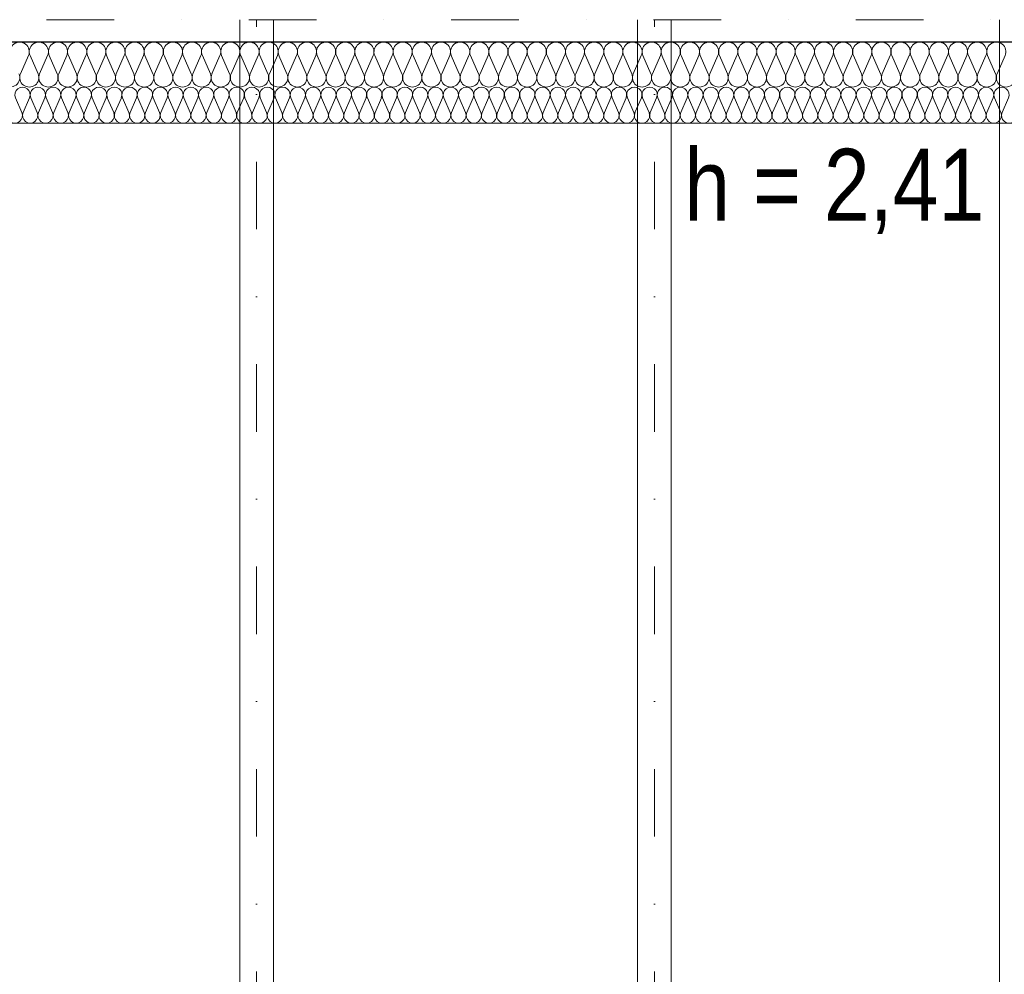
# Model space of a CAD drawing. Extents: x -558982 to 5119495, y -5290134 to 121759.
# Tile 255 of 256: x -428524 to -426334, y 79042 to 81165. Entities that reach past the tile are written whole.
import ezdxf

# ---------------------------------------------------------------- set-up
doc = ezdxf.new("R2010")
doc.units = 0
doc.header["$MEASUREMENT"] = 0
doc.linetypes.add('Dot & Dashed', pattern=[450, 150, -150, 0, -150])
doc.layers.add('Arch ocieplenie', color=252, linetype='Continuous')
for name, color, linetype, lineweight in [('Arch ocieplenie_Nr_Pióra__44', 252, 'Continuous', 13), ('Arch wykończenie_Nr_Pióra__3', 252, 'Continuous', 18), ('INWENT KONST. DREWNIANA_Nr_Pióra__2', 252, 'Continuous', 13), ('INWENT KONST. DREWNIANA_Nr_Pióra__21', 252, 'Continuous', 9), ('INWENT WYMIARY_Nr_Pióra__21', 252, 'Continuous', 9), ('INWENT.ŚCIANY_Nr_Pióra__1', 252, 'Continuous', 25)]:
    doc.layers.add(name, color=color, linetype=linetype, lineweight=lineweight)
doc.styles.add('GENERATED_STYLE_2', font='ARIALN.TTF')

# ---------------------------------------------------------------- blocks, each defined once
blk = doc.blocks.new('Izolacja cieplna 14_225', base_point=(-429844.9, 96852.6))
at = {"layer": 'Arch ocieplenie_Nr_Pióra__44', "linetype": 'Continuous'}
for p, q in [((-428533.5, 96828.8), (-428519.4, 96796.4)), ((-428516.5, 96796.4), (-428502.4, 96828.8)), ((-428499.5, 96828.8), (-428485.4, 96796.4)), ((-428482.5, 96796.4), (-428468.3, 96828.8)), ((-428465.5, 96828.8), (-428451.3, 96796.4)), ((-428448.5, 96796.4), (-428434.3, 96828.8)), ((-428431.5, 96828.8), (-428417.3, 96796.4)), ((-428414.4, 96796.4), (-428400.3, 96828.8)), ((-428397.4, 96828.8), (-428383.3, 96796.4)), ((-428380.4, 96796.4), (-428366.3, 96828.8)), ((-428363.4, 96828.8), (-428349.3, 96796.4)), ((-428346.4, 96796.4), (-428332.2, 96828.8)), ((-428329.4, 96828.8), (-428315.2, 96796.4)), ((-428312.4, 96796.4), (-428298.2, 96828.8)), ((-428295.4, 96828.8), (-428281.2, 96796.4)), ((-428278.3, 96796.4), (-428264.2, 96828.8)), ((-428261.3, 96828.8), (-428247.2, 96796.4)), ((-428244.3, 96796.4), (-428230.2, 96828.8)), ((-428227.3, 96828.8), (-428213.1, 96796.4)), ((-428210.3, 96796.4), (-428196.1, 96828.8)), ((-428193.3, 96828.8), (-428179.1, 96796.4)), ((-428176.3, 96796.4), (-428162.1, 96828.8)), ((-428159.3, 96828.8), (-428145.1, 96796.4)), ((-428142.2, 96796.4), (-428128.1, 96828.8)), ((-428125.2, 96828.8), (-428111.1, 96796.4)), ((-428108.2, 96796.4), (-428094.1, 96828.8)), ((-428091.2, 96828.8), (-428077, 96796.4)), ((-428074.2, 96796.4), (-428060, 96828.8)), ((-428057.2, 96828.8), (-428043, 96796.4)), ((-428040.2, 96796.4), (-428026, 96828.8)), ((-428023.2, 96828.8), (-428009, 96796.4)), ((-428006.1, 96796.4), (-427992, 96828.8)), ((-427989.1, 96828.8), (-427975, 96796.4)), ((-427972.1, 96796.4), (-427958, 96828.8)), ((-427955.1, 96828.8), (-427940.9, 96796.4)), ((-427938.1, 96796.4), (-427923.9, 96828.8)), ((-427921.1, 96828.8), (-427906.9, 96796.4)), ((-427904.1, 96796.4), (-427889.9, 96828.8)), ((-427887, 96828.8), (-427872.9, 96796.4)), ((-427870, 96796.4), (-427855.9, 96828.8)), ((-427853, 96828.8), (-427838.9, 96796.4)), ((-427836, 96796.4), (-427821.9, 96828.8)), ((-427819, 96828.8), (-427804.8, 96796.4)), ((-427802, 96796.4), (-427787.8, 96828.8)), ((-427785, 96828.8), (-427770.8, 96796.4)), ((-427768, 96796.4), (-427753.8, 96828.8)), ((-427750.9, 96828.8), (-427736.8, 96796.4)), ((-427733.9, 96796.4), (-427719.8, 96828.8)), ((-427716.9, 96828.8), (-427702.8, 96796.4)), ((-427699.9, 96796.4), (-427685.8, 96828.8)), ((-427682.9, 96828.8), (-427668.7, 96796.4)), ((-427665.9, 96796.4), (-427651.7, 96828.8)), ((-427648.9, 96828.8), (-427634.7, 96796.4)), ((-427631.9, 96796.4), (-427617.7, 96828.8)), ((-427614.8, 96828.8), (-427600.7, 96796.4)), ((-427597.8, 96796.4), (-427583.7, 96828.8)), ((-427580.8, 96828.8), (-427566.7, 96796.4)), ((-427563.8, 96796.4), (-427549.7, 96828.8)), ((-427546.8, 96828.8), (-427532.6, 96796.4)), ((-427529.8, 96796.4), (-427515.6, 96828.8)), ((-427512.8, 96828.8), (-427498.6, 96796.4)), ((-427495.8, 96796.4), (-427481.6, 96828.8)), ((-427478.7, 96828.8), (-427464.6, 96796.4)), ((-427461.7, 96796.4), (-427447.6, 96828.8)), ((-427444.7, 96828.8), (-427430.6, 96796.4)), ((-427427.7, 96796.4), (-427413.5, 96828.8)), ((-427410.7, 96828.8), (-427396.5, 96796.4)), ((-427393.7, 96796.4), (-427379.5, 96828.8)), ((-427376.7, 96828.8), (-427362.5, 96796.4)), ((-427359.7, 96796.4), (-427345.5, 96828.8)), ((-427342.6, 96828.8), (-427328.5, 96796.4)), ((-427325.6, 96796.4), (-427311.5, 96828.8)), ((-427308.6, 96828.8), (-427294.5, 96796.4)), ((-427291.6, 96796.4), (-427277.4, 96828.8)), ((-427274.6, 96828.8), (-427260.4, 96796.4)), ((-427257.6, 96796.4), (-427243.4, 96828.8)), ((-427240.6, 96828.8), (-427226.4, 96796.4)), ((-427223.5, 96796.4), (-427209.4, 96828.8)), ((-427206.5, 96828.8), (-427192.4, 96796.4)), ((-427189.5, 96796.4), (-427175.4, 96828.8)), ((-427172.5, 96828.8), (-427158.4, 96796.4)), ((-427155.5, 96796.4), (-427141.3, 96828.8)), ((-427138.5, 96828.8), (-427124.3, 96796.4)), ((-427121.5, 96796.4), (-427107.3, 96828.8)), ((-427104.5, 96828.8), (-427090.3, 96796.4)), ((-427087.4, 96796.4), (-427073.3, 96828.8)), ((-427070.4, 96828.8), (-427056.3, 96796.4)), ((-427053.4, 96796.4), (-427039.3, 96828.8)), ((-427036.4, 96828.8), (-427022.3, 96796.4)), ((-427019.4, 96796.4), (-427005.2, 96828.8)), ((-427002.4, 96828.8), (-426988.2, 96796.4)), ((-426985.4, 96796.4), (-426971.2, 96828.8)), ((-426968.4, 96828.8), (-426954.2, 96796.4)), ((-426951.3, 96796.4), (-426937.2, 96828.8)), ((-426934.3, 96828.8), (-426920.2, 96796.4)), ((-426917.3, 96796.4), (-426903.2, 96828.8)), ((-426900.3, 96828.8), (-426886.2, 96796.4)), ((-426883.3, 96796.4), (-426869.1, 96828.8)), ((-426866.3, 96828.8), (-426852.1, 96796.4)), ((-426849.3, 96796.4), (-426835.1, 96828.8)), ((-426832.3, 96828.8), (-426818.1, 96796.4)), ((-426815.2, 96796.4), (-426801.1, 96828.8)), ((-426798.2, 96828.8), (-426784.1, 96796.4)), ((-426781.2, 96796.4), (-426767.1, 96828.8)), ((-426764.2, 96828.8), (-426750.1, 96796.4)), ((-426747.2, 96796.4), (-426733, 96828.8)), ((-426730.2, 96828.8), (-426716, 96796.4)), ((-426713.2, 96796.4), (-426699, 96828.8)), ((-426696.2, 96828.8), (-426682, 96796.4)), ((-426679.1, 96796.4), (-426665, 96828.8)), ((-426662.1, 96828.8), (-426648, 96796.4)), ((-426645.1, 96796.4), (-426631, 96828.8)), ((-426628.1, 96828.8), (-426613.9, 96796.4)), ((-426611.1, 96796.4), (-426596.9, 96828.8)), ((-426594.1, 96828.8), (-426579.9, 96796.4)), ((-426577.1, 96796.4), (-426562.9, 96828.8)), ((-426560.1, 96828.8), (-426545.9, 96796.4)), ((-426543, 96796.4), (-426528.9, 96828.8)), ((-426526, 96828.8), (-426511.9, 96796.4)), ((-426509, 96796.4), (-426494.9, 96828.8)), ((-426492, 96828.8), (-426477.8, 96796.4)), ((-426475, 96796.4), (-426460.8, 96828.8)), ((-426458, 96828.8), (-426443.8, 96796.4)), ((-426441, 96796.4), (-426426.8, 96828.8)), ((-426423.9, 96828.8), (-426409.8, 96796.4)), ((-426406.9, 96796.4), (-426392.8, 96828.8)), ((-426389.9, 96828.8), (-426375.8, 96796.4)), ((-426372.9, 96796.4), (-426358.8, 96828.8)), ((-426355.9, 96828.8), (-426341.7, 96796.4)), ((-426338.9, 96796.4), (-426324.7, 96828.8))]:
    blk.add_line(p, q, dxfattribs=at)
for centre, start_param, end_param in [((-428518, 96835.6), 4.299595, 8.266774), ((-428483.9, 96835.6), 4.299595, 8.266774), ((-428449.9, 96835.6), 4.299595, 8.266774), ((-428415.9, 96835.6), 4.299595, 8.266774), ((-428381.8, 96835.6), 4.299595, 8.266774), ((-428347.8, 96835.6), 4.299595, 8.266774), ((-428313.8, 96835.6), 4.299595, 8.266774), ((-428279.8, 96835.6), 4.299595, 8.266774), ((-428245.7, 96835.6), 4.299595, 8.266774), ((-428211.7, 96835.6), 4.299595, 8.266774), ((-428177.7, 96835.6), 4.299595, 8.266774), ((-428143.7, 96835.6), 4.299595, 8.266774), ((-428109.6, 96835.6), 4.299595, 8.266774), ((-428075.6, 96835.6), 4.299595, 8.266774), ((-428041.6, 96835.6), 4.299595, 8.266774), ((-428007.6, 96835.6), 4.299595, 8.266774), ((-427973.5, 96835.6), 4.299595, 8.266774), ((-427939.5, 96835.6), 4.299595, 8.266774), ((-427905.5, 96835.6), 4.299595, 8.266774), ((-427871.5, 96835.6), 4.299595, 8.266774), ((-427837.4, 96835.6), 4.299595, 8.266774), ((-427803.4, 96835.6), 4.299595, 8.266774), ((-427769.4, 96835.6), 4.299595, 8.266774), ((-427735.4, 96835.6), 4.299595, 8.266774), ((-427701.3, 96835.6), 4.299595, 8.266774), ((-427667.3, 96835.6), 4.299595, 8.266774), ((-427633.3, 96835.6), 4.299595, 8.266774), ((-427599.3, 96835.6), 4.299595, 8.266774), ((-427565.2, 96835.6), 4.299595, 8.266774), ((-427531.2, 96835.6), 4.299595, 8.266774), ((-427497.2, 96835.6), 4.299595, 8.266774), ((-427463.2, 96835.6), 4.299595, 8.266774), ((-427429.1, 96835.6), 4.299595, 8.266774), ((-427395.1, 96835.6), 4.299595, 8.266774), ((-427361.1, 96835.6), 4.299595, 8.266774), ((-427327.1, 96835.6), 4.299595, 8.266774), ((-427293, 96835.6), 4.299595, 8.266774), ((-427259, 96835.6), 4.299595, 8.266774), ((-427225, 96835.6), 4.299595, 8.266774), ((-427191, 96835.6), 4.299595, 8.266774), ((-427156.9, 96835.6), 4.299595, 8.266774), ((-427122.9, 96835.6), 4.299595, 8.266774), ((-427088.9, 96835.6), 4.299595, 8.266774), ((-427054.9, 96835.6), 4.299595, 8.266774), ((-427020.8, 96835.6), 4.299595, 8.266774), ((-426986.8, 96835.6), 4.299595, 8.266774), ((-426952.8, 96835.6), 4.299595, 8.266774), ((-426918.7, 96835.6), 4.299595, 8.266774), ((-426884.7, 96835.6), 4.299595, 8.266774), ((-426850.7, 96835.6), 4.299595, 8.266774), ((-426816.7, 96835.6), 4.299595, 8.266774), ((-426782.6, 96835.6), 4.299595, 8.266774), ((-426748.6, 96835.6), 4.299595, 8.266774), ((-426714.6, 96835.6), 4.299595, 8.266774), ((-426680.6, 96835.6), 4.299595, 8.266774), ((-426646.5, 96835.6), 4.299595, 8.266774), ((-426612.5, 96835.6), 4.299595, 8.266774), ((-426578.5, 96835.6), 4.299595, 8.266774), ((-426544.5, 96835.6), 4.299595, 8.266774), ((-426510.4, 96835.6), 4.299595, 8.266774), ((-426476.4, 96835.6), 4.299595, 8.266774), ((-426442.4, 96835.6), 4.299595, 8.266774), ((-426408.4, 96835.6), 4.299595, 8.266774), ((-426374.3, 96835.6), 4.299595, 8.266774), ((-426340.3, 96835.6), 4.299595, 8.266774), ((-428535, 96789.6), 1.158003, 5.125183), ((-428500.9, 96789.6), 1.158003, 5.125183), ((-428466.9, 96789.6), 1.158003, 5.125183), ((-428432.9, 96789.6), 1.158003, 5.125183), ((-428398.9, 96789.6), 1.158003, 5.125183), ((-428364.8, 96789.6), 1.158003, 5.125183), ((-428330.8, 96789.6), 1.158003, 5.125183), ((-428296.8, 96789.6), 1.158003, 5.125183), ((-428262.8, 96789.6), 1.158003, 5.125183), ((-428228.7, 96789.6), 1.158003, 5.125183), ((-428194.7, 96789.6), 1.158003, 5.125183), ((-428160.7, 96789.6), 1.158003, 5.125183), ((-428126.7, 96789.6), 1.158003, 5.125183), ((-428092.6, 96789.6), 1.158003, 5.125183), ((-428058.6, 96789.6), 1.158003, 5.125183), ((-428024.6, 96789.6), 1.158003, 5.125183), ((-427990.6, 96789.6), 1.158003, 5.125183), ((-427956.5, 96789.6), 1.158003, 5.125183), ((-427922.5, 96789.6), 1.158003, 5.125183), ((-427888.5, 96789.6), 1.158003, 5.125183), ((-427854.5, 96789.6), 1.158003, 5.125183), ((-427820.4, 96789.6), 1.158003, 5.125183), ((-427786.4, 96789.6), 1.158003, 5.125183), ((-427752.4, 96789.6), 1.158003, 5.125183), ((-427718.3, 96789.6), 1.158003, 5.125183), ((-427684.3, 96789.6), 1.158003, 5.125183), ((-427650.3, 96789.6), 1.158003, 5.125183), ((-427616.3, 96789.6), 1.158003, 5.125183), ((-427582.2, 96789.6), 1.158003, 5.125183), ((-427548.2, 96789.6), 1.158003, 5.125183), ((-427514.2, 96789.6), 1.158003, 5.125183), ((-427480.2, 96789.6), 1.158003, 5.125183), ((-427446.1, 96789.6), 1.158003, 5.125183), ((-427412.1, 96789.6), 1.158003, 5.125183), ((-427378.1, 96789.6), 1.158003, 5.125183), ((-427344.1, 96789.6), 1.158003, 5.125183), ((-427310, 96789.6), 1.158003, 5.125183), ((-427276, 96789.6), 1.158003, 5.125183), ((-427242, 96789.6), 1.158003, 5.125183), ((-427208, 96789.6), 1.158003, 5.125183), ((-427173.9, 96789.6), 1.158003, 5.125183), ((-427139.9, 96789.6), 1.158003, 5.125183), ((-427105.9, 96789.6), 1.158003, 5.125183), ((-427071.9, 96789.6), 1.158003, 5.125183), ((-427037.8, 96789.6), 1.158003, 5.125183), ((-427003.8, 96789.6), 1.158003, 5.125183), ((-426969.8, 96789.6), 1.158003, 5.125183), ((-426935.8, 96789.6), 1.158003, 5.125183), ((-426901.7, 96789.6), 1.158003, 5.125183), ((-426867.7, 96789.6), 1.158003, 5.125183), ((-426833.7, 96789.6), 1.158003, 5.125183), ((-426799.7, 96789.6), 1.158003, 5.125183), ((-426765.6, 96789.6), 1.158003, 5.125183), ((-426731.6, 96789.6), 1.158003, 5.125183), ((-426697.6, 96789.6), 1.158003, 5.125183), ((-426663.6, 96789.6), 1.158003, 5.125183), ((-426629.5, 96789.6), 1.158003, 5.125183), ((-426595.5, 96789.6), 1.158003, 5.125183), ((-426561.5, 96789.6), 1.158003, 5.125183), ((-426527.5, 96789.6), 1.158003, 5.125183), ((-426493.4, 96789.6), 1.158003, 5.125183), ((-426459.4, 96789.6), 1.158003, 5.125183), ((-426425.4, 96789.6), 1.158003, 5.125183), ((-426391.4, 96789.6), 1.158003, 5.125183), ((-426357.3, 96789.6), 1.158003, 5.125183), ((-426323.3, 96789.6), 1.158003, 5.125183)]:
    blk.add_ellipse(centre, major_axis=(0, 17), ratio=0.999906, start_param=start_param, end_param=end_param, dxfattribs=at)
blk = doc.blocks.new('Izolacja cieplna 14_226', base_point=(-419194.9, 96952.6))
at = {"layer": 'Arch ocieplenie_Nr_Pióra__44', "linetype": 'Continuous'}
for p, q in [((-428504.8, 96922.8), (-428522.6, 96882.4)), ((-428483.5, 96882.4), (-428501.3, 96922.8)), ((-428462.2, 96922.8), (-428480, 96882.4)), ((-428440.9, 96882.4), (-428458.7, 96922.8)), ((-428419.6, 96922.8), (-428437.4, 96882.4)), ((-428398.3, 96882.4), (-428416.1, 96922.8)), ((-428377, 96922.8), (-428394.8, 96882.4)), ((-428355.7, 96882.4), (-428373.5, 96922.8)), ((-428334.4, 96922.8), (-428352.2, 96882.4)), ((-428313.1, 96882.4), (-428330.9, 96922.8)), ((-428291.8, 96922.8), (-428309.6, 96882.4)), ((-428270.5, 96882.4), (-428288.3, 96922.8)), ((-428249.2, 96922.8), (-428267, 96882.4)), ((-428227.9, 96882.4), (-428245.7, 96922.8)), ((-428206.6, 96922.8), (-428224.4, 96882.4)), ((-428185.3, 96882.4), (-428203.1, 96922.8)), ((-428164, 96922.8), (-428181.8, 96882.4)), ((-428142.7, 96882.4), (-428160.5, 96922.8)), ((-428121.4, 96922.8), (-428139.2, 96882.4)), ((-428100.1, 96882.4), (-428117.9, 96922.8)), ((-428078.8, 96922.8), (-428096.6, 96882.4)), ((-428057.5, 96882.4), (-428075.3, 96922.8)), ((-428036.2, 96922.8), (-428054, 96882.4)), ((-428014.9, 96882.4), (-428032.7, 96922.8)), ((-427993.6, 96922.8), (-428011.4, 96882.4)), ((-427972.3, 96882.4), (-427990.1, 96922.8)), ((-427951, 96922.8), (-427968.8, 96882.4)), ((-427929.7, 96882.4), (-427947.5, 96922.8)), ((-427908.4, 96922.8), (-427926.2, 96882.4)), ((-427887.1, 96882.4), (-427904.9, 96922.8)), ((-427865.8, 96922.8), (-427883.6, 96882.4)), ((-427844.5, 96882.4), (-427862.3, 96922.8)), ((-427823.2, 96922.8), (-427841, 96882.4)), ((-427801.9, 96882.4), (-427819.7, 96922.8)), ((-427780.6, 96922.8), (-427798.4, 96882.4)), ((-427759.3, 96882.4), (-427777.1, 96922.8)), ((-427738, 96922.8), (-427755.8, 96882.4)), ((-427716.7, 96882.4), (-427734.5, 96922.8)), ((-427695.4, 96922.8), (-427713.2, 96882.4)), ((-427674.1, 96882.4), (-427691.9, 96922.8)), ((-427652.8, 96922.8), (-427670.6, 96882.4)), ((-427631.5, 96882.4), (-427649.3, 96922.8)), ((-427610.2, 96922.8), (-427628, 96882.4)), ((-427588.9, 96882.4), (-427606.7, 96922.8)), ((-427567.6, 96922.8), (-427585.4, 96882.4)), ((-427546.3, 96882.4), (-427564.1, 96922.8)), ((-427525, 96922.8), (-427542.8, 96882.4)), ((-427503.7, 96882.4), (-427521.5, 96922.8)), ((-427482.4, 96922.8), (-427500.2, 96882.4)), ((-427461.1, 96882.4), (-427478.9, 96922.8)), ((-427439.8, 96922.8), (-427457.6, 96882.4)), ((-427418.5, 96882.4), (-427436.3, 96922.8)), ((-427397.2, 96922.8), (-427415, 96882.4)), ((-427375.9, 96882.4), (-427393.7, 96922.8)), ((-427354.6, 96922.8), (-427372.4, 96882.4)), ((-427333.3, 96882.4), (-427351.1, 96922.8)), ((-427312, 96922.8), (-427329.8, 96882.4)), ((-427290.7, 96882.4), (-427308.5, 96922.8)), ((-427269.4, 96922.8), (-427287.2, 96882.4)), ((-427248.1, 96882.4), (-427265.9, 96922.8)), ((-427226.8, 96922.8), (-427244.6, 96882.4)), ((-427205.5, 96882.4), (-427223.3, 96922.8)), ((-427184.2, 96922.8), (-427202, 96882.4)), ((-427162.9, 96882.4), (-427180.7, 96922.8)), ((-427141.6, 96922.8), (-427159.4, 96882.4)), ((-427120.3, 96882.4), (-427138.1, 96922.8)), ((-427099, 96922.8), (-427116.8, 96882.4)), ((-427077.7, 96882.4), (-427095.5, 96922.8)), ((-427056.4, 96922.8), (-427074.2, 96882.4)), ((-427035.1, 96882.4), (-427052.9, 96922.8)), ((-427013.8, 96922.8), (-427031.6, 96882.4)), ((-426992.5, 96882.4), (-427010.3, 96922.8)), ((-426971.2, 96922.8), (-426989, 96882.4)), ((-426949.9, 96882.4), (-426967.7, 96922.8)), ((-426928.6, 96922.8), (-426946.4, 96882.4)), ((-426907.3, 96882.4), (-426925.1, 96922.8)), ((-426886, 96922.8), (-426903.8, 96882.4)), ((-426864.7, 96882.4), (-426882.5, 96922.8)), ((-426843.4, 96922.8), (-426861.2, 96882.4)), ((-426822.1, 96882.4), (-426839.9, 96922.8)), ((-426800.8, 96922.8), (-426818.6, 96882.4)), ((-426779.5, 96882.4), (-426797.3, 96922.8)), ((-426758.2, 96922.8), (-426776, 96882.4)), ((-426736.9, 96882.4), (-426754.7, 96922.8)), ((-426715.6, 96922.8), (-426733.4, 96882.4)), ((-426694.3, 96882.4), (-426712.1, 96922.8)), ((-426673, 96922.8), (-426690.8, 96882.4)), ((-426651.7, 96882.4), (-426669.5, 96922.8)), ((-426630.4, 96922.8), (-426648.2, 96882.4)), ((-426609.1, 96882.4), (-426626.9, 96922.8)), ((-426587.8, 96922.8), (-426605.6, 96882.4)), ((-426566.5, 96882.4), (-426584.3, 96922.8)), ((-426545.2, 96922.8), (-426563, 96882.4)), ((-426523.9, 96882.4), (-426541.7, 96922.8)), ((-426502.6, 96922.8), (-426520.4, 96882.4)), ((-426481.3, 96882.4), (-426499.1, 96922.8)), ((-426460, 96922.8), (-426477.8, 96882.4)), ((-426438.7, 96882.4), (-426456.5, 96922.8)), ((-426417.4, 96922.8), (-426435.2, 96882.4)), ((-426396.1, 96882.4), (-426413.9, 96922.8)), ((-426374.8, 96922.8), (-426392.6, 96882.4)), ((-426353.5, 96882.4), (-426371.3, 96922.8)), ((-426332.2, 96922.8), (-426350, 96882.4))]:
    blk.add_line(p, q, dxfattribs=at)
for centre, start_param, end_param in [((-428524.3, 96931.3), 2.7288, 6.695979), ((-428481.7, 96931.3), 2.7288, 6.695979), ((-428439.1, 96931.3), 2.7288, 6.695979), ((-428396.5, 96931.3), 2.7288, 6.695979), ((-428353.9, 96931.3), 2.7288, 6.695979), ((-428311.3, 96931.3), 2.7288, 6.695979), ((-428268.7, 96931.3), 2.7288, 6.695979), ((-428226.1, 96931.3), 2.7288, 6.695979), ((-428183.5, 96931.3), 2.7288, 6.695979), ((-428140.9, 96931.3), 2.7288, 6.695979), ((-428098.3, 96931.3), 2.7288, 6.695979), ((-428055.7, 96931.3), 2.7288, 6.695979), ((-428013.1, 96931.3), 2.7288, 6.695979), ((-427970.5, 96931.3), 2.7288, 6.695979), ((-427927.9, 96931.3), 2.7288, 6.695979), ((-427885.3, 96931.3), 2.7288, 6.695979), ((-427842.7, 96931.3), 2.7288, 6.695979), ((-427800.1, 96931.3), 2.7288, 6.695979), ((-427757.5, 96931.3), 2.7288, 6.695979), ((-427714.9, 96931.3), 2.7288, 6.695979), ((-427672.3, 96931.3), 2.7288, 6.695979), ((-427629.7, 96931.3), 2.7288, 6.695979), ((-427587.1, 96931.3), 2.7288, 6.695979), ((-427544.5, 96931.3), 2.7288, 6.695979), ((-427501.9, 96931.3), 2.7288, 6.695979), ((-427459.3, 96931.3), 2.7288, 6.695979), ((-427416.7, 96931.3), 2.7288, 6.695979), ((-427374.1, 96931.3), 2.7288, 6.695979), ((-427331.5, 96931.3), 2.7288, 6.695979), ((-427288.9, 96931.3), 2.7288, 6.695979), ((-427246.3, 96931.3), 2.7288, 6.695979), ((-427203.7, 96931.3), 2.7288, 6.695979), ((-427161.1, 96931.3), 2.7288, 6.695979), ((-427118.5, 96931.3), 2.7288, 6.695979), ((-427075.9, 96931.3), 2.7288, 6.695979), ((-427033.3, 96931.3), 2.7288, 6.695979), ((-426990.7, 96931.3), 2.7288, 6.695979), ((-426948.1, 96931.3), 2.7288, 6.695979), ((-426905.5, 96931.3), 2.7288, 6.695979), ((-426862.9, 96931.3), 2.7288, 6.695979), ((-426820.3, 96931.3), 2.7288, 6.695979), ((-426777.7, 96931.3), 2.7288, 6.695979), ((-426735.1, 96931.3), 2.7288, 6.695979), ((-426692.5, 96931.3), 2.7288, 6.695979), ((-426649.9, 96931.3), 2.7288, 6.695979), ((-426607.3, 96931.3), 2.7288, 6.695979), ((-426564.7, 96931.3), 2.7288, 6.695979), ((-426522.1, 96931.3), 2.7288, 6.695979), ((-426479.5, 96931.3), 2.7288, 6.695979), ((-426436.9, 96931.3), 2.7288, 6.695979), ((-426394.3, 96931.3), 2.7288, 6.695979), ((-426351.7, 96931.3), 2.7288, 6.695979), ((-428545.6, 96873.9), 5.870392, 9.837571), ((-428503, 96873.9), 5.870392, 9.837571), ((-428460.4, 96873.9), 5.870392, 9.837571), ((-428417.8, 96873.9), 5.870392, 9.837571), ((-428375.2, 96873.9), 5.870392, 9.837571), ((-428332.6, 96873.9), 5.870392, 9.837571), ((-428290, 96873.9), 5.870392, 9.837571), ((-428247.4, 96873.9), 5.870392, 9.837571), ((-428204.8, 96873.9), 5.870392, 9.837571), ((-428162.2, 96873.9), 5.870392, 9.837571), ((-428119.6, 96873.9), 5.870392, 9.837571), ((-428077, 96873.9), 5.870392, 9.837571), ((-428034.4, 96873.9), 5.870392, 9.837571), ((-427991.8, 96873.9), 5.870392, 9.837571), ((-427949.2, 96873.9), 5.870392, 9.837571), ((-427906.6, 96873.9), 5.870392, 9.837571), ((-427864, 96873.9), 5.870392, 9.837571), ((-427821.4, 96873.9), 5.870392, 9.837571), ((-427778.8, 96873.9), 5.870392, 9.837571), ((-427736.2, 96873.9), 5.870392, 9.837571), ((-427693.6, 96873.9), 5.870392, 9.837571), ((-427651, 96873.9), 5.870392, 9.837571), ((-427608.4, 96873.9), 5.870392, 9.837571), ((-427565.8, 96873.9), 5.870392, 9.837571), ((-427523.2, 96873.9), 5.870392, 9.837571), ((-427480.6, 96873.9), 5.870392, 9.837571), ((-427438, 96873.9), 5.870392, 9.837571), ((-427395.4, 96873.9), 5.870392, 9.837571), ((-427352.8, 96873.9), 5.870392, 9.837571), ((-427310.2, 96873.9), 5.870392, 9.837571), ((-427267.6, 96873.9), 5.870392, 9.837571), ((-427225, 96873.9), 5.870392, 9.837571), ((-427182.4, 96873.9), 5.870392, 9.837571), ((-427139.8, 96873.9), 5.870392, 9.837571), ((-427097.2, 96873.9), 5.870392, 9.837571), ((-427054.6, 96873.9), 5.870392, 9.837571), ((-427012, 96873.9), 5.870392, 9.837571), ((-426969.4, 96873.9), 5.870392, 9.837571), ((-426926.8, 96873.9), 5.870392, 9.837571), ((-426884.2, 96873.9), 5.870392, 9.837571), ((-426841.6, 96873.9), 5.870392, 9.837571), ((-426799, 96873.9), 5.870392, 9.837571), ((-426756.4, 96873.9), 5.870392, 9.837571), ((-426713.8, 96873.9), 5.870392, 9.837571), ((-426671.2, 96873.9), 5.870392, 9.837571), ((-426628.6, 96873.9), 5.870392, 9.837571), ((-426586, 96873.9), 5.870392, 9.837571), ((-426543.4, 96873.9), 5.870392, 9.837571), ((-426500.8, 96873.9), 5.870392, 9.837571), ((-426458.2, 96873.9), 5.870392, 9.837571), ((-426415.6, 96873.9), 5.870392, 9.837571), ((-426373, 96873.9), 5.870392, 9.837571), ((-426330.4, 96873.9), 5.870392, 9.837571)]:
    blk.add_ellipse(centre, major_axis=(-21.3, 0), ratio=0.998489, start_param=start_param, end_param=end_param, dxfattribs=at)

msp = doc.modelspace()

# ---------------------------------------------------------------- linework, layer by layer
at = {"layer": 'Arch wykończenie_Nr_Pióra__3', "color": 252, "linetype": 'Continuous'}
msp.add_line((-419244.9, 80935.1), (-429794.9, 80935.1), dxfattribs=at)
at = {"layer": 'INWENT KONST. DREWNIANA_Nr_Pióra__2', "color": 252, "linetype": 'Continuous'}
for p, q in [((-428034.9, 77295.1), (-428034.9, 81165.1)), ((-427959.9, 77295.1), (-427959.9, 81165.1)), ((-427149.9, 77295.1), (-427149.9, 81165.1)), ((-427074.9, 77295.1), (-427074.9, 81165.1)), ((-426344.9, 77295.1), (-426344.9, 81165.1))]:
    msp.add_line(p, q, dxfattribs=at)
at = {"layer": 'INWENT KONST. DREWNIANA_Nr_Pióra__21', "color": 252, "linetype": 'Dot & Dashed'}
for p, q in [((-430714.9, 81165.1), (-414324.9, 81165.1)), ((-427997.4, 76648.1), (-427997.4, 81165.1)), ((-427112.4, 76648.1), (-427112.4, 81165.1))]:
    msp.add_line(p, q, dxfattribs=at)
at = {"layer": 'INWENT.ŚCIANY_Nr_Pióra__1', "color": 252, "linetype": 'Continuous'}
msp.add_line((-419194.9, 81115.1), (-429844.9, 81115.1), dxfattribs=at)

# ---------------------------------------------------------------- block references
at = {"layer": 'Arch ocieplenie', "color": 252, "linetype": 'Continuous', "lineweight": 13}
for name, p in [('Izolacja cieplna 14_226', (-419194.9, 81115.1)), ('Izolacja cieplna 14_225', (-429844.9, 81015.1))]:
    msp.add_blockref(name, p, dxfattribs=at)

# ---------------------------------------------------------------- texts
at = {"layer": 'INWENT WYMIARY_Nr_Pióra__21', "color": 252, "linetype": 'Continuous', "insert": (-426712.3, 80688.2), "char_height": 160, "attachment_point": 8, "style": 'GENERATED_STYLE_2'}
msp.add_mtext('{h = 2,41}', dxfattribs=at)

doc.saveas('drawing.dxf')
